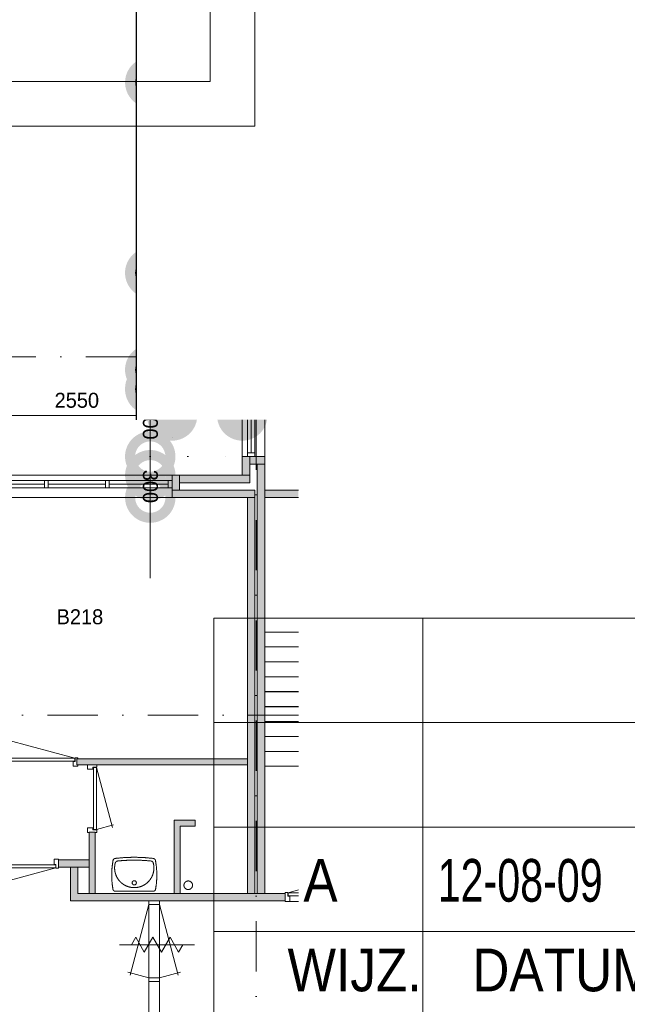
# Model space of a CAD drawing. Header units: millimetres. Extents: x 3142 to 87102, y -2885 to 56486.
# Tile 11 of 18: x 42525 to 50659, y 9934 to 23121. Entities that reach past the tile are written whole.
import ezdxf
from ezdxf.enums import TextEntityAlignment as Align
from ezdxf.xclip import XClip

# ---------------------------------------------------------------- set-up
doc = ezdxf.new("R2010")
doc.units = ezdxf.units.MM
doc.header["$PDMODE"] = 3
doc.header["$PDSIZE"] = 1
doc.linetypes.add('DGN1', pattern=[504.6, 0, -504.6])
doc.linetypes.add('DGN4', pattern=[1343.35376, 671.67688, -335.83844, 0, -335.83844])
for name, color, linetype in [('12', 7, 'Continuous'), ('16', 7, 'Continuous'), ('17', 7, 'Continuous'), ('24', 7, 'Continuous'), ('3', 7, 'Continuous'), ('30', 7, 'Continuous'), ('31', 7, 'Continuous'), ('32', 7, 'Continuous'), ('33', 7, 'Continuous'), ('40', 7, 'Continuous'), ('48', 7, 'Continuous'), ('52', 7, 'Continuous'), ('56', 7, 'Continuous'), ('58', 7, 'Continuous'), ('62', 7, 'Continuous')]:
    doc.layers.add(name, color=color, linetype=linetype)
doc.styles.add('dgn001', font='dgn001.shx')
doc.styles.add('dgn003', font='dgn003.shx')
doc.styles.get("Standard").update_dxf_attribs({"font": 'arial.ttf'})
doc.dimstyles.get("Standard").update_dxf_attribs({"dimtxt": 0.18, "dimasz": 0.18, "dimexe": 0.18, "dimexo": 0.0625, "dimgap": 0.09, "dimtad": 0, "dimtih": 1, "dimtoh": 1, "dimdec": 4, "dimzin": 0, "dimdsep": 46, "dimtxsty": 'Standard', "dimcen": 0.09, "dimadec": 0, "dimazin": 0, "dimtfac": 1, "dimtdec": 4, "dimtofl": 0, "dimtmove": 0, "dimatfit": 3, "dimfxl": 1, "dimtolj": 1, "dimtzin": 0, "dimarcsym": 0})

# ---------------------------------------------------------------- blocks, each defined once
blk = doc.blocks.new('830R1024')
at = {"layer": '33', "color": 1, "linetype": 'Continuous', "lineweight": 0}
for p, q in [((108, 868), (322.82, 66.28)), ((108, 38), (336.87, 99.32))]:
    blk.add_line(p, q, dxfattribs=at)
at = {"layer": '33', "color": 92, "linetype": 'Continuous', "lineweight": 13, "true_color": 0x00e100, "flags": 128}
for points in [[(100, 906), (111, 906), (111, 871), (61, 871), (61, 846), (-11, 846), (-11, 906), (0, 906)], [(100, 0), (111, 0), (111, 35), (61, 35), (61, 60), (-11, 60), (-11, 0), (0, 0)]]:
    blk.add_lwpolyline(points, dxfattribs=at)
at = {"layer": '33', "color": 2, "linetype": 'Continuous', "lineweight": 13, "true_color": 0xf0f000, "flags": 128}
blk.add_lwpolyline([(108, 868), (108, 38), (68, 38), (68, 868), (108, 868)], dxfattribs=at)
blk = doc.blocks.new('930L098')
at = {"layer": '33', "color": 1, "linetype": 'Continuous', "lineweight": 0}
for p, q in [((-968, 98), (-899.56, 353.44)), ((-38, 98), (-936.31, 338.7))]:
    blk.add_line(p, q, dxfattribs=at)
at = {"layer": '33', "color": 92, "linetype": 'Continuous', "lineweight": 13, "true_color": 0x00e100, "flags": 128}
for points in [[(-1006, 90), (-1006, 101), (-971, 101), (-971, 51), (-946, 51), (-946, -11), (-1006, -11), (-1006, 0)], [(0, 90), (0, 101), (-35, 101), (-35, 51), (-60, 51), (-60, -11), (0, -11), (0, 0)]]:
    blk.add_lwpolyline(points, dxfattribs=at)
at = {"layer": '33', "color": 2, "linetype": 'Continuous', "lineweight": 13, "true_color": 0xf0f000, "flags": 128}
blk.add_lwpolyline([(-968, 98), (-38, 98), (-38, 58), (-968, 58), (-968, 98)], dxfattribs=at)
blk = doc.blocks.new('WT018')
at = {"layer": '40', "color": 7, "linetype": 'Continuous', "lineweight": 0}
blk.add_line((253, 20), (-253, 20), dxfattribs=at)
blk.add_circle((0, 133), 28.1, dxfattribs=at)
for centre, radius, start, end in [((766, 236), 1068, 169.4486, 190.2017), ((-252, 426), 33, 96.8575, 169.6545), ((0, 332), 263, 164.8667, 15.1333), ((0, -1669), 2144, 83.1425, 96.8575), ((-222, 392), 33, 96.0418, 164.8667), ((0, -1707), 2144, 83.9582, 96.0418), ((222, 392), 33, 15.1333, 83.9582), ((252, 426), 33, 10.3455, 83.1425), ((-766, 236), 1068, 349.7983, 10.5514), ((-253, 53), 33, 190.0027, 270), ((253, 53), 33, 270, 349.9973)]:
    blk.add_arc(centre, radius, start, end, dxfattribs=at)
blk = doc.blocks.new('830R1026')
at = {"layer": '33', "color": 1, "linetype": 'Continuous', "lineweight": 0}
for p, q in [((38, -108), (99.32, -336.87)), ((868, -108), (66.28, -322.82))]:
    blk.add_line(p, q, dxfattribs=at)
at = {"layer": '33', "color": 92, "linetype": 'Continuous', "lineweight": 13, "true_color": 0x00e100, "flags": 128}
for points in [[(0, -100), (0, -111), (35, -111), (35, -61), (60, -61), (60, 11), (0, 11), (0, 0)], [(906, -100), (906, -111), (871, -111), (871, -61), (846, -61), (846, 11), (906, 11), (906, 0)]]:
    blk.add_lwpolyline(points, dxfattribs=at)
at = {"layer": '33', "color": 2, "linetype": 'Continuous', "lineweight": 13, "true_color": 0xf0f000, "flags": 128}
blk.add_lwpolyline([(868, -108), (38, -108), (38, -68), (868, -68), (868, -108)], dxfattribs=at)
blk = doc.blocks.new('_DotSmall')
at = {"color": 0, "linetype": 'ByBlock', "const_width": 0.5}
blk.add_lwpolyline([(-0.0625, 0, 1), (0.0625, 0, 1)], format="xyb", close=True, dxfattribs=at)
blk = doc.blocks.new('*D17762')
at = {"layer": '58', "color": 3, "linetype": 'Continuous', "lineweight": 0, "transparency": 16777216}
blk.add_line((36725, 16708), (37665, 16708), dxfattribs=at)
at = {"layer": 'Defpoints', "color": 0, "linetype": 'Continuous', "transparency": 16777216}
for p in [(37665, 16708), (36725, 15908), (37665, 15908)]:
    blk.add_point(p, dxfattribs=at)
at = {"layer": '58', "color": 3, "linetype": 'Continuous', "lineweight": 0, "transparency": 16777216, "xscale": 1080, "yscale": 1080, "zscale": 1080, "rotation": 180}
blk.add_blockref('_DotSmall', (36725, 16708), dxfattribs=at)
at = {"layer": '58', "color": 3, "linetype": 'Continuous', "lineweight": 0, "transparency": 16777216, "xscale": 1080, "yscale": 1080, "zscale": 1080}
blk.add_blockref('_DotSmall', (37665, 16708), dxfattribs=at)
at = {"layer": '58', "color": 3, "linetype": 'Continuous', "lineweight": 0, "transparency": 16777216, "insert": (37195, 16910), "char_height": 200, "attachment_point": 5, "style": 'dgn003'}
blk.add_mtext('\\A1;940', dxfattribs=at)
blk = doc.blocks.new('*D17763')
at = {"layer": '58', "color": 3, "linetype": 'Continuous', "lineweight": 0, "transparency": 16777216}
blk.add_line((34175, 16708), (36725, 16708), dxfattribs=at)
at = {"layer": 'Defpoints', "color": 0, "linetype": 'Continuous', "transparency": 16777216}
for p in [(36725, 16708), (34175, 15908), (36725, 15908)]:
    blk.add_point(p, dxfattribs=at)
at = {"layer": '58', "color": 3, "linetype": 'Continuous', "lineweight": 0, "transparency": 16777216, "xscale": 1080, "yscale": 1080, "zscale": 1080, "rotation": 180}
blk.add_blockref('_DotSmall', (34175, 16708), dxfattribs=at)
at = {"layer": '58', "color": 3, "linetype": 'Continuous', "lineweight": 0, "transparency": 16777216, "xscale": 1080, "yscale": 1080, "zscale": 1080}
blk.add_blockref('_DotSmall', (36725, 16708), dxfattribs=at)
at = {"layer": '58', "color": 3, "linetype": 'Continuous', "lineweight": 0, "transparency": 16777216, "insert": (35450, 16910), "char_height": 200, "attachment_point": 5, "style": 'dgn003'}
blk.add_mtext('\\A1;2550', dxfattribs=at)
blk = doc.blocks.new('79B1037')
at = {"layer": '12', "color": 7, "linetype": 'Continuous', "lineweight": 0}
blk.add_line((500.48, 0), (-500.5, 0), dxfattribs=at)
at = {"layer": '12', "color": 92, "linetype": 'Continuous', "lineweight": 0, "true_color": 0x00e100}
for p, q in [((-343.72, 0), (-285.98, 100.02)), ((-285.98, 100.02), (-171.88, -97.62)), ((-171.88, -97.62), (-57.68, 100.18)), ((-57.68, 100.18), (58, -100.18)), ((58, -100.18), (173.68, 100.18)), ((173.68, 100.18), (287.88, -97.62)), ((287.88, -97.62), (344.24, 0))]:
    blk.add_line(p, q, dxfattribs=at)
blk = doc.blocks.new('*D17844')
at = {"layer": '58', "color": 3, "linetype": 'Continuous', "lineweight": 0, "transparency": 16777216}
for p, q in [((36433.44, 15907.77), (36433.44, 16987.77)), ((36433.44, 15607.77), (36433.44, 15907.77)), ((36433.44, 15607.77), (36433.44, 14527.77))]:
    blk.add_line(p, q, dxfattribs=at)
at = {"layer": 'Defpoints', "color": 0, "linetype": 'Continuous', "transparency": 16777216}
for p in [(36433.44, 15907.77), (36724.76, 15907.77), (36724.76, 15607.77)]:
    blk.add_point(p, dxfattribs=at)
at = {"layer": '58', "color": 3, "linetype": 'Continuous', "lineweight": 0, "transparency": 16777216, "xscale": 1080, "yscale": 1080, "zscale": 1080}
for p, rotation in [((36433.44, 15907.77), 270), ((36433.44, 15607.77), 90)]:
    blk.add_blockref('_DotSmall', p, dxfattribs=dict(at, rotation=rotation))
at = {"layer": '58', "color": 3, "linetype": 'Continuous', "lineweight": 0, "transparency": 16777216, "insert": (36433.44, 15757.77), "char_height": 200, "attachment_point": 5, "rotation": 270, "style": 'dgn003'}
blk.add_mtext('\\A1;300', dxfattribs=at)
blk = doc.blocks.new('*D17845')
at = {"layer": '58', "color": 3, "linetype": 'Continuous', "lineweight": 0, "transparency": 16777216}
for p, q in [((36433, 17058), (36433, 16928)), ((36433, 16158), (36433, 16287))]:
    blk.add_line(p, q, dxfattribs=at)
at = {"layer": 'Defpoints', "color": 0, "linetype": 'Continuous', "transparency": 16777216}
for p in [(36433, 17058), (37665, 17058), (37665, 16158)]:
    blk.add_point(p, dxfattribs=at)
at = {"layer": '58', "color": 3, "linetype": 'Continuous', "lineweight": 0, "transparency": 16777216, "xscale": 1080, "yscale": 1080, "zscale": 1080}
for p, rotation in [((36433, 17058), 90), ((36433, 16158), 270)]:
    blk.add_blockref('_DotSmall', p, dxfattribs=dict(at, rotation=rotation))
at = {"layer": '58', "color": 3, "linetype": 'Continuous', "lineweight": 0, "transparency": 16777216, "insert": (36433, 16608), "char_height": 200, "attachment_point": 5, "rotation": 270, "style": 'dgn003'}
blk.add_mtext('\\A1;900', dxfattribs=at)
blk = doc.blocks.new('*D17846')
at = {"layer": '58', "color": 3, "linetype": 'Continuous', "lineweight": 0, "transparency": 16777216}
for p, q in [((36433, 18618), (36433, 18358)), ((36433, 17320), (36433, 17579))]:
    blk.add_line(p, q, dxfattribs=at)
at = {"layer": 'Defpoints', "color": 0, "linetype": 'Continuous', "transparency": 16777216}
for p in [(36433, 18618), (37065, 18618), (37065, 17320)]:
    blk.add_point(p, dxfattribs=at)
at = {"layer": '58', "color": 3, "linetype": 'Continuous', "lineweight": 0, "transparency": 16777216, "xscale": 1080, "yscale": 1080, "zscale": 1080}
for p, rotation in [((36433, 18618), 90), ((36433, 17320), 270)]:
    blk.add_blockref('_DotSmall', p, dxfattribs=dict(at, rotation=rotation))
at = {"layer": '58', "color": 3, "linetype": 'Continuous', "lineweight": 0, "transparency": 16777216, "insert": (36433, 17969), "char_height": 200, "attachment_point": 5, "rotation": 270, "style": 'dgn003'}
blk.add_mtext('\\A1;1298', dxfattribs=at)
blk = doc.blocks.new('*D17847')
at = {"layer": '58', "color": 3, "linetype": 'Continuous', "lineweight": 0, "transparency": 16777216}
for p, q in [((36433.44, 17319.93), (36433.44, 18399.93)), ((36433.44, 17319.93), (36433.44, 17069.93)), ((36433.44, 17069.93), (36433.44, 15989.93))]:
    blk.add_line(p, q, dxfattribs=at)
at = {"layer": 'Defpoints', "color": 0, "linetype": 'Continuous', "transparency": 16777216}
for p in [(37664.76, 17319.93), (36433.44, 17069.93), (37664.76, 17069.93)]:
    blk.add_point(p, dxfattribs=at)
at = {"layer": '58', "color": 3, "linetype": 'Continuous', "lineweight": 0, "transparency": 16777216, "xscale": 1080, "yscale": 1080, "zscale": 1080}
for p, rotation in [((36433.44, 17319.93), 270), ((36433.44, 17069.93), 90)]:
    blk.add_blockref('_DotSmall', p, dxfattribs=dict(at, rotation=rotation))
at = {"layer": '58', "color": 3, "linetype": 'Continuous', "lineweight": 0, "transparency": 16777216, "insert": (36433.44, 17194.93), "char_height": 200, "attachment_point": 5, "rotation": 90, "style": 'dgn003'}
blk.add_mtext('\\A1;250', dxfattribs=at)
blk = doc.blocks.new('*D17848')
at = {"layer": '58', "color": 3, "linetype": 'Continuous', "lineweight": 0, "transparency": 16777216}
for p, q in [((36433.44, 21167.77), (36433.44, 20292.77)), ((36433.44, 18617.77), (36433.44, 19492.77))]:
    blk.add_line(p, q, dxfattribs=at)
at = {"layer": 'Defpoints', "color": 0, "linetype": 'Continuous', "transparency": 16777216}
for p in [(36433.44, 21167.77), (37064.76, 21167.77), (37064.76, 18617.77)]:
    blk.add_point(p, dxfattribs=at)
at = {"layer": '58', "color": 3, "linetype": 'Continuous', "lineweight": 0, "transparency": 16777216, "xscale": 1080, "yscale": 1080, "zscale": 1080}
for p, rotation in [((36433.44, 21167.77), 90), ((36433.44, 18617.77), 270)]:
    blk.add_blockref('_DotSmall', p, dxfattribs=dict(at, rotation=rotation))
at = {"layer": '58', "color": 3, "linetype": 'Continuous', "lineweight": 0, "transparency": 16777216, "insert": (36433.44, 19892.77), "char_height": 200, "attachment_point": 5, "rotation": 270, "style": 'dgn003'}
blk.add_mtext('\\A1;2550', dxfattribs=at)
blk = doc.blocks.new('*D17849')
at = {"layer": '58', "color": 3, "linetype": 'Continuous', "lineweight": 0, "transparency": 16777216}
for p, q in [((36433.44, 23417.77), (36433.44, 22692.77)), ((36433.44, 21167.77), (36433.44, 21892.77))]:
    blk.add_line(p, q, dxfattribs=at)
at = {"layer": 'Defpoints', "color": 0, "linetype": 'Continuous', "transparency": 16777216}
for p in [(36433.44, 23417.77), (37064.76, 23417.77), (37064.76, 21167.77)]:
    blk.add_point(p, dxfattribs=at)
at = {"layer": '58', "color": 3, "linetype": 'Continuous', "lineweight": 0, "transparency": 16777216, "xscale": 1080, "yscale": 1080, "zscale": 1080}
for p, rotation in [((36433.44, 23417.77), 90), ((36433.44, 21167.77), 270)]:
    blk.add_blockref('_DotSmall', p, dxfattribs=dict(at, rotation=rotation))
at = {"layer": '58', "color": 3, "linetype": 'Continuous', "lineweight": 0, "transparency": 16777216, "insert": (36433.44, 22292.77), "char_height": 200, "attachment_point": 5, "rotation": 270, "style": 'dgn003'}
blk.add_mtext('\\A1;2250', dxfattribs=at)
blk = doc.blocks.new('WIJZ')
at = {"layer": '3', "color": 1, "linetype": 'Continuous', "lineweight": 0}
for p, q in [((0, 0), (0, 1199.43)), ((2798.66, 0), (2798.66, 1199.43))]:
    blk.add_line(p, q, dxfattribs=at)
at = {"layer": '3', "color": 1, "linetype": 'Continuous', "lineweight": 0, "flags": 128}
blk.add_lwpolyline([(0, 0), (39980.77, 0), (39980.77, 1199.43), (0, 1199.43), (0, 0)], dxfattribs=at)
at = {"layer": '3', "color": 1, "linetype": 'Continuous', "lineweight": 0, "style": 'dgn001', "width": 0.899371}
for s, p in [('WIJZ.', (1886.1005, 685.87221)), ('DATUM', (4684.7505, 685.87221))]:
    blk.add_text(s, height=572.12442, dxfattribs=at).set_placement(p, align=Align.MIDDLE_CENTER)
blk = doc.blocks.new('WIJZA')
at = {"layer": '3', "color": 1, "linetype": 'Continuous', "lineweight": 0}
for p, q in [((0, 0), (0, 1399.33)), ((2798.66, 0), (2798.66, 1399.33))]:
    blk.add_line(p, q, dxfattribs=at)
at = {"layer": '3', "color": 1, "linetype": 'Continuous', "lineweight": 0, "flags": 128}
blk.add_lwpolyline([(0, 0), (39980.77, 0), (39980.77, 1399.33), (0, 1399.33), (0, 0)], dxfattribs=at)
at = {"layer": '3', "color": 1, "linetype": 'Continuous', "lineweight": 0, "style": 'dgn001', "width": 0.899371}
blk.add_text('A', height=572.12442, dxfattribs=at).set_placement((1429.7161, 685.88221), align=Align.MIDDLE_CENTER)
at = {"layer": '3', "color": 1, "linetype": 'Continuous', "lineweight": 0, "style": 'dgn003', "width": 0.721174}
blk.add_text('12-08-09', height=572.12442, dxfattribs=at).set_placement((2998.56, 685.88221), align=Align.MIDDLE_LEFT)
blk = doc.blocks.new('WIJZA1')
at = {"layer": '3', "color": 1, "linetype": 'Continuous', "lineweight": 0}
for p, q in [((0, 0), (0, 1399.32)), ((2798.66, 0), (2798.66, 1399.32))]:
    blk.add_line(p, q, dxfattribs=at)
at = {"layer": '3', "color": 1, "linetype": 'Continuous', "lineweight": 0, "flags": 128}
blk.add_lwpolyline([(0, 0), (39980.77, 0), (39980.77, 1399.32), (0, 1399.32), (0, 0)], dxfattribs=at)
blk = doc.blocks.new('WIJZA2')
at = {"layer": '3', "color": 1, "linetype": 'Continuous', "lineweight": 0}
for p, q in [((0, 0), (0, 1399.32)), ((2798.66, 0), (2798.66, 1399.32))]:
    blk.add_line(p, q, dxfattribs=at)
at = {"layer": '3', "color": 1, "linetype": 'Continuous', "lineweight": 0, "flags": 128}
blk.add_lwpolyline([(0, 0), (39980.77, 0), (39980.77, 1399.32), (0, 1399.32), (0, 0)], dxfattribs=at)
blk = doc.blocks.new('AnonymousCell54')
at = {"color": 1, "linetype": 'Continuous', "lineweight": 0}
for name, p in [('WIJZA2', (0, -13094)), ('WIJZA1', (0, -14493)), ('WIJZA', (0, -15892)), ('WIJZ', (0, -17092))]:
    blk.add_blockref(name, p, dxfattribs=at)
blk = doc.blocks.new('50E03_329_B02 - Default')
at = {"layer": '62'}
for color, points in [(7, [(37764.76, 15907.77), (37664.76, 15907.77), (37664.76, 16157.77), (37764.76, 16157.77)]), (7, [(37764.76, 16057.77), (37964.76, 16057.77), (37964.76, 16157.77), (37764.76, 16157.77)]), (7, [(37964.76, 10307.77), (37864.76, 10307.77), (37864.76, 16057.77), (37964.76, 16057.77)]), (7, [(36724.76, 15907.77), (36824.76, 15907.77), (36824.76, 15707.77), (36724.76, 15707.77)]), (7, [(36824.76, 15907.77), (37764.76, 15907.77), (37764.76, 15807.77), (36824.76, 15807.77)]), (9, [(36724.76, 15707.77), (37834.76, 15707.77), (37834.76, 15607.77), (36724.76, 15607.77)]), (9, [(42534.76, 15707.77), (37964.76, 15707.77), (37964.76, 15607.77), (42534.76, 15607.77)]), (9, [(37834.76, 10307.77), (37734.76, 10307.77), (37734.76, 15607.77), (37834.76, 15607.77)]), (9, [(37734.76, 12027.77), (35449.76, 12027.77), (35449.76, 12107.77), (37734.76, 12107.77)]), (9, [(37034.76, 11207.77), (37034.76, 11287.77), (36754.76, 11287.77), (36754.76, 10307.77), (36834.76, 10307.77), (36834.76, 11207.77)]), (9, [(35694.76, 11127.77), (35614.76, 11127.77), (35614.76, 10307.77), (35694.76, 10307.77)]), (7, [(35614.76, 10757.77), (35204.76, 10757.77), (35204.76, 10657.77), (35614.76, 10657.77)]), (7, [(35364.76, 10657.77), (35464.76, 10657.77), (35464.76, 10307.77), (38239.76, 10307.77), (38239.76, 10207.77), (35364.76, 10207.77)])]:
    blk.add_hatch(color=color, dxfattribs=at).paths.add_polyline_path(points)
at = {"layer": '16', "color": 92, "linetype": 'Continuous', "lineweight": 0, "true_color": 0x00e100, "flags": 128}
for points in [[(37964.76, 15607.77), (37964.76, 16157.77), (37664.76, 16157.77), (37664.76, 15907.77), (36724.76, 15907.77), (36724.76, 15607.77), (37734.76, 15607.77)], [(37864.76, 16057.77), (37764.76, 16057.77), (37764.76, 15807.77), (36824.76, 15807.77), (36824.76, 15707.77), (37834.76, 15707.77)], [(35449.76, 12027.77), (37734.76, 12027.77), (37734.76, 12107.77), (35449.76, 12107.77), (35449.76, 12027.77)], [(36834.76, 10307.77), (36834.76, 11207.77), (37034.76, 11207.77), (37034.76, 11287.77), (36754.76, 11287.77), (36754.76, 10307.77), (36834.76, 10307.77)], [(35694.76, 10307.77), (35614.76, 10307.77), (35614.76, 11127.77), (35694.76, 11127.77), (35694.76, 10307.77)], [(35614.76, 10657.77), (35204.76, 10657.77), (35204.76, 10757.77), (35614.76, 10757.77), (35614.76, 10657.77)], [(38239.76, 10207.77), (35364.76, 10207.77), (35364.76, 10657.77), (35464.76, 10657.77), (35464.76, 10307.77), (38239.76, 10307.77), (38239.76, 10207.77)]]:
    blk.add_lwpolyline(points, dxfattribs=at)
at = {"layer": '17', "color": 92, "linetype": 'Continuous', "lineweight": 0, "true_color": 0x00e100}
blk.add_line((37544.76, 12107.77), (37734.76, 12107.77), dxfattribs=at)
at = {"layer": '17', "color": 92, "linetype": 'Continuous', "lineweight": 0, "true_color": 0x00e100, "flags": 128}
for points in [[(37864.76, 10307.77), (37964.76, 10307.77), (37964.76, 16057.77), (37864.76, 16057.77), (37864.76, 10307.77)], [(42534.76, 15707.77), (37964.76, 15707.77), (37964.76, 15607.77), (42534.76, 15607.77), (42534.76, 15707.77)], [(37817.52, 15607.77), (37834.76, 15607.77), (37834.76, 10307.77), (37734.76, 10307.77), (37734.76, 15607.77)]]:
    blk.add_lwpolyline(points, dxfattribs=at)
at = {"layer": '24', "color": 7, "linetype": 'Continuous', "lineweight": 0}
for p, q in [((37964.76, 13807.77), (42531.47, 13807.77)), ((37964.76, 12009.37), (42531.47, 12009.37))]:
    blk.add_line(p, q, dxfattribs=at)
at = {"layer": '24', "color": 7, "linetype": 'Continuous', "lineweight": 0, "flags": 128}
for points in [[(37964.76, 13807.77), (39836.47, 13807.77), (39836.47, 13609.37), (37964.76, 13609.37), (37964.76, 13807.77)], [(37964.76, 13607.77), (39836.47, 13607.77), (39836.47, 13409.37), (37964.76, 13409.37), (37964.76, 13607.77)], [(37964.76, 13407.77), (39836.47, 13407.77), (39836.47, 13209.37), (37964.76, 13209.37), (37964.76, 13407.77)], [(37964.76, 13207.77), (39836.47, 13207.77), (39836.47, 13009.37), (37964.76, 13009.37), (37964.76, 13207.77)], [(37964.76, 13007.77), (39836.47, 13007.77), (39836.47, 12809.37), (37964.76, 12809.37), (37964.76, 13007.77)], [(37964.76, 12807.77), (39836.47, 12807.77), (39836.47, 12609.37), (37964.76, 12609.37), (37964.76, 12807.77)], [(37964.76, 12607.77), (39836.47, 12607.77), (39836.47, 12409.37), (37964.76, 12409.37), (37964.76, 12607.77)], [(37964.76, 12407.77), (39836.47, 12407.77), (39836.47, 12209.37), (37964.76, 12209.37), (37964.76, 12407.77)], [(37964.76, 12207.77), (39836.47, 12207.77), (39836.47, 12009.37), (37964.76, 12009.37), (37964.76, 12207.77)]]:
    blk.add_lwpolyline(points, dxfattribs=at)
at = {"layer": '30', "color": 3, "linetype": 'Continuous', "lineweight": 0}
for p, q in [((37664.76, 17057.77), (37664.76, 16157.77)), ((37964.76, 17057.77), (37964.76, 16157.77)), ((36724.76, 15907.77), (34174.76, 15907.77)), ((36724.76, 15607.77), (34174.76, 15607.77))]:
    blk.add_line(p, q, dxfattribs=at)
at = {"layer": '31', "color": 3, "linetype": 'Continuous', "lineweight": 0}
for p, q in [((36414.76, 8607.77), (36414.76, 10207.77)), ((36554.76, 8607.77), (36554.76, 10207.77))]:
    blk.add_line(p, q, dxfattribs=at)
at = {"layer": '32', "color": 3, "linetype": 'Continuous', "lineweight": 0}
for p, q in [((37734.76, 17007.77), (37734.76, 16157.77)), ((37784.76, 17007.77), (37784.76, 16207.77)), ((37834.76, 16157.77), (37834.76, 17007.77)), ((36674.76, 15837.77), (34174.76, 15837.77)), ((36674.76, 15737.77), (36674.76, 15837.77)), ((35016.42, 15787.77), (34224.76, 15787.77)), ((34224.76, 15737.77), (36674.76, 15737.77)), ((35833.09, 15787.77), (35066.42, 15787.77)), ((36674.76, 15787.77), (35883.09, 15787.77))]:
    blk.add_line(p, q, dxfattribs=at)
at = {"layer": '32', "color": 3, "linetype": 'Continuous', "lineweight": 0, "flags": 128}
for points in [[(37734.76, 16207.77), (37734.76, 16157.77), (37834.76, 16157.77), (37834.76, 16207.77), (37734.76, 16207.77)], [(35066.42, 15837.77), (35016.42, 15837.77), (35016.42, 15737.77), (35066.42, 15737.77), (35066.42, 15837.77)], [(35883.09, 15837.77), (35833.09, 15837.77), (35833.09, 15737.77), (35883.09, 15737.77), (35883.09, 15837.77)], [(36724.76, 15837.77), (36674.76, 15837.77), (36674.76, 15737.77), (36724.76, 15737.77), (36724.76, 15837.77)], [(36415.76, 10157.77), (36415.76, 10207.77), (36554.76, 10207.77), (36554.76, 10157.77), (36415.76, 10157.77)], [(36415.76, 9127.77), (36415.76, 9177.77), (36554.76, 9177.77), (36554.76, 9127.77), (36415.76, 9127.77)]]:
    blk.add_lwpolyline(points, dxfattribs=at)
at = {"layer": '33', "color": 1, "linetype": 'Continuous', "lineweight": 0}
for p, q in [((38277.76, 10315.77), (39079.48, 10530.59)), ((36415.76, 10157.77), (36162.83, 9213.83)), ((36554.76, 10157.77), (36807.69, 9213.83)), ((36415.76, 9177.77), (36132.43, 9253.69)), ((36554.76, 9177.77), (36838.09, 9253.69))]:
    blk.add_line(p, q, dxfattribs=at)
at = {"layer": '33', "color": 92, "linetype": 'Continuous', "lineweight": 13, "true_color": 0x00e100, "flags": 128}
blk.add_lwpolyline([(38239.76, 10307.77), (38239.76, 10318.77), (38274.76, 10318.77), (38274.76, 10268.77), (38299.76, 10268.77), (38299.76, 10196.77), (38239.76, 10196.77), (38239.76, 10207.77)], dxfattribs=at)
at = {"layer": '33', "color": 2, "linetype": 'Continuous', "lineweight": 13, "true_color": 0xf0f000, "flags": 128}
blk.add_lwpolyline([(38277.76, 10315.77), (39126.01, 10315.77), (39126.01, 10275.77), (38277.76, 10275.77), (38277.76, 10315.77)], dxfattribs=at)
at = {"layer": '40', "color": 3, "linetype": 'Continuous', "lineweight": 0}
blk.add_circle((36941.52, 10416.37), 57.46, dxfattribs=at)
at = {"layer": '56', "color": 3, "linetype": 'DGN4', "lineweight": 0}
for p, q in [((37849.76, 50407.77), (37849.76, 1494.98)), ((51564.76, 17492.77), (-3435.24, 17492.77)), ((51564.76, 12692.77), (-3435.24, 12692.77))]:
    blk.add_line(p, q, dxfattribs=at)
at = {"layer": '58', "color": 3, "linetype": 'DGN1', "lineweight": 0}
for p, q in [((36724.76, 15907.77), (36724.76, 16707.77)), ((36433.44, 16157.77), (37664.76, 16157.77))]:
    blk.add_line(p, q, dxfattribs=at)
at = {"layer": '62', "color": 7, "linetype": 'Continuous', "lineweight": 0}
blk.add_line((38299.76, 10196.77), (39958.5, 10196.77), dxfattribs=at)
at = {"layer": '62', "color": 7, "linetype": 'Continuous', "lineweight": 0, "flags": 128}
for points in [[(37764.76, 15907.77), (37664.76, 15907.77), (37664.76, 16157.77), (37764.76, 16157.77), (37764.76, 15907.77)], [(37764.76, 16057.77), (37964.76, 16057.77), (37964.76, 16157.77), (37764.76, 16157.77), (37764.76, 16057.77)], [(37964.76, 10307.77), (37864.76, 10307.77), (37864.76, 16057.77), (37964.76, 16057.77), (37964.76, 10307.77)], [(36724.76, 15907.77), (36824.76, 15907.77), (36824.76, 15707.77), (36724.76, 15707.77), (36724.76, 15907.77)], [(36824.76, 15907.77), (37764.76, 15907.77), (37764.76, 15807.77), (36824.76, 15807.77), (36824.76, 15907.77)], [(35614.76, 10757.77), (35204.76, 10757.77), (35204.76, 10657.77), (35614.76, 10657.77), (35614.76, 10757.77)], [(35364.76, 10657.77), (35464.76, 10657.77), (35464.76, 10307.77), (38239.76, 10307.77), (38239.76, 10207.77), (35364.76, 10207.77), (35364.76, 10657.77)]]:
    blk.add_lwpolyline(points, dxfattribs=at)
at = {"layer": '62', "color": 9, "linetype": 'Continuous', "lineweight": 0, "flags": 128}
for points in [[(36724.76, 15707.77), (37834.76, 15707.77), (37834.76, 15607.77), (36724.76, 15607.77), (36724.76, 15707.77)], [(42534.76, 15707.77), (37964.76, 15707.77), (37964.76, 15607.77), (42534.76, 15607.77), (42534.76, 15707.77)], [(37834.76, 10307.77), (37734.76, 10307.77), (37734.76, 15607.77), (37834.76, 15607.77), (37834.76, 10307.77)], [(37734.76, 12027.77), (35449.76, 12027.77), (35449.76, 12107.77), (37734.76, 12107.77), (37734.76, 12027.77)], [(37034.76, 11207.77), (37034.76, 11287.77), (36754.76, 11287.77), (36754.76, 10307.77), (36834.76, 10307.77), (36834.76, 11207.77), (37034.76, 11207.77)], [(35694.76, 11127.77), (35614.76, 11127.77), (35614.76, 10307.77), (35694.76, 10307.77), (35694.76, 11127.77)]]:
    blk.add_lwpolyline(points, dxfattribs=at)
at = {"color": 7, "linetype": 'Continuous', "lineweight": 0}
for name, p in [('930L098', (35462.99, 12021.8)), ('830R1024', (35604.58, 11124.69)), ('830R1026', (34300.05, 10755.87)), ('WT018', (36218.9, 10315.63)), ('79B1037', (36523.92, 9619.67))]:
    blk.add_blockref(name, p, dxfattribs=at)
at = {"layer": '48', "color": 7, "linetype": 'Continuous', "lineweight": 0, "style": 'dgn003'}
blk.add_text('B218', height=200, dxfattribs=at).set_placement((35491.1, 14011.98), align=Align.MIDDLE_CENTER)
at = {"layer": '58', "color": 3, "linetype": 'Continuous', "lineweight": 0}
for base, p1, p2, angle, picture, middle, turn in [((36433.44, 23417.77), (37064.76, 21167.77), (37064.76, 23417.77), 270, '*D17849', (36433.44, 22292.77), 270), ((36433.44, 21167.77), (37064.76, 18617.77), (37064.76, 21167.77), 270, '*D17848', (36433.44, 19892.77), 270), ((36433.44, 18617.77), (37064.76, 17319.93), (37064.76, 18617.77), 270, '*D17846', (36433.44, 17968.85), 270), ((36433.44, 17069.93), (37664.76, 17319.93), (37664.76, 17069.93), 90, '*D17847', (36433.44, 17194.93), 90), ((36433.44, 17057.77), (37664.76, 16157.77), (37664.76, 17057.77), 270, '*D17845', (36433.44, 16607.77), 270), ((36433.44, 15907.77), (36724.76, 15607.77), (36724.76, 15907.77), 270, '*D17844', (36433.44, 15757.77), 270)]:
    dim = blk.add_linear_dim(base=base, p1=p1, p2=p2, angle=angle, dimstyle='Standard', override={"dimscale": 1, "dimtxt": 200, "dimasz": 1080, "dimexe": 0, "dimexo": 0, "dimgap": 100, "dimtad": 1, "dimjust": 0, "dimtih": 0, "dimtoh": 0, "dimdec": 0, "dimlfac": 1, "dimzin": 11, "dimdsep": 46, "dimlunit": 2, "dimpost": '<>', "dimtxsty": 'dgn003', "dimblk1": 'DotSmall', "dimblk2": 'DotSmall', "dimsah": 1, "dimcen": 0, "dimse1": 1, "dimse2": 1, "dimclrd": 3, "dimclre": 3, "dimclrt": 3, "dimtol": 0, "dimtix": 1, "dimtofl": 1, "dimatfit": 3, "dimfrac": 1, "dimtolj": 1, "dimlwd": 0, "dimlwe": 0}, dxfattribs=at)
    dim.commit()
    dim.dimension.update_dxf_attribs({"geometry": picture, "text_midpoint": middle, "text_rotation": turn})
for base, p1, p2, picture, middle in [((36724.76, 16707.77), (34174.76, 15907.77), (36724.76, 15907.77), '*D17763', (35449.76, 16909.88)), ((37664.76, 16707.77), (36724.76, 15907.77), (37664.76, 15907.77), '*D17762', (37194.76, 16909.88))]:
    dim = blk.add_linear_dim(base=base, p1=p1, p2=p2, dimstyle='Standard', override={"dimscale": 1, "dimtxt": 200, "dimasz": 1080, "dimexe": 0, "dimexo": 0, "dimgap": 100, "dimtad": 1, "dimjust": 0, "dimtih": 0, "dimtoh": 0, "dimdec": 0, "dimlfac": 1, "dimzin": 11, "dimdsep": 46, "dimlunit": 2, "dimpost": '<>', "dimtxsty": 'dgn003', "dimblk1": 'DotSmall', "dimblk2": 'DotSmall', "dimsah": 1, "dimcen": 0, "dimse1": 1, "dimse2": 1, "dimclrd": 3, "dimclre": 3, "dimclrt": 3, "dimtol": 0, "dimtix": 1, "dimtofl": 1, "dimatfit": 3, "dimfrac": 1, "dimtolj": 1, "dimlwd": 0, "dimlwe": 0}, dxfattribs=at)
    dim.commit()
    dim.dimension.update_dxf_attribs({"geometry": picture, "text_midpoint": middle})

msp = doc.modelspace()

# ---------------------------------------------------------------- linework, layer by layer
at = {"layer": '52', "color": 1, "linetype": 'Continuous', "lineweight": 0, "flags": 128}
for points in [[(28008.31, 49053.16), (28008.31, 21695.16), (45674.31, 21695.16), (45674.31, 49053.16), (28008.31, 49053.16)], [(45074.31, 48453.16), (45074.31, 22295.16), (28608.31, 22295.16), (28608.31, 48453.16), (45074.31, 48453.16)]]:
    msp.add_lwpolyline(points, dxfattribs=at)

# ---------------------------------------------------------------- block references
at = {"color": 1, "linetype": 'Continuous', "lineweight": 0}
msp.add_blockref('AnonymousCell54', (45122.27, 26800.35), dxfattribs=at)
ref = msp.add_blockref('50E03_329_B02 - Default', (7839.55, 1112.39))
XClip(ref).set_block_clipping_path([(-1935.24, 48907.77), (12172.56, 48907.77), (12172.56, 34820.1), (36242.63, 34820.1), (36242.63, 16651.08), (38416.7, 16651.08), (38416.7, 2907.77), (-1935.24, 2907.77)])

doc.saveas('drawing.dxf')
